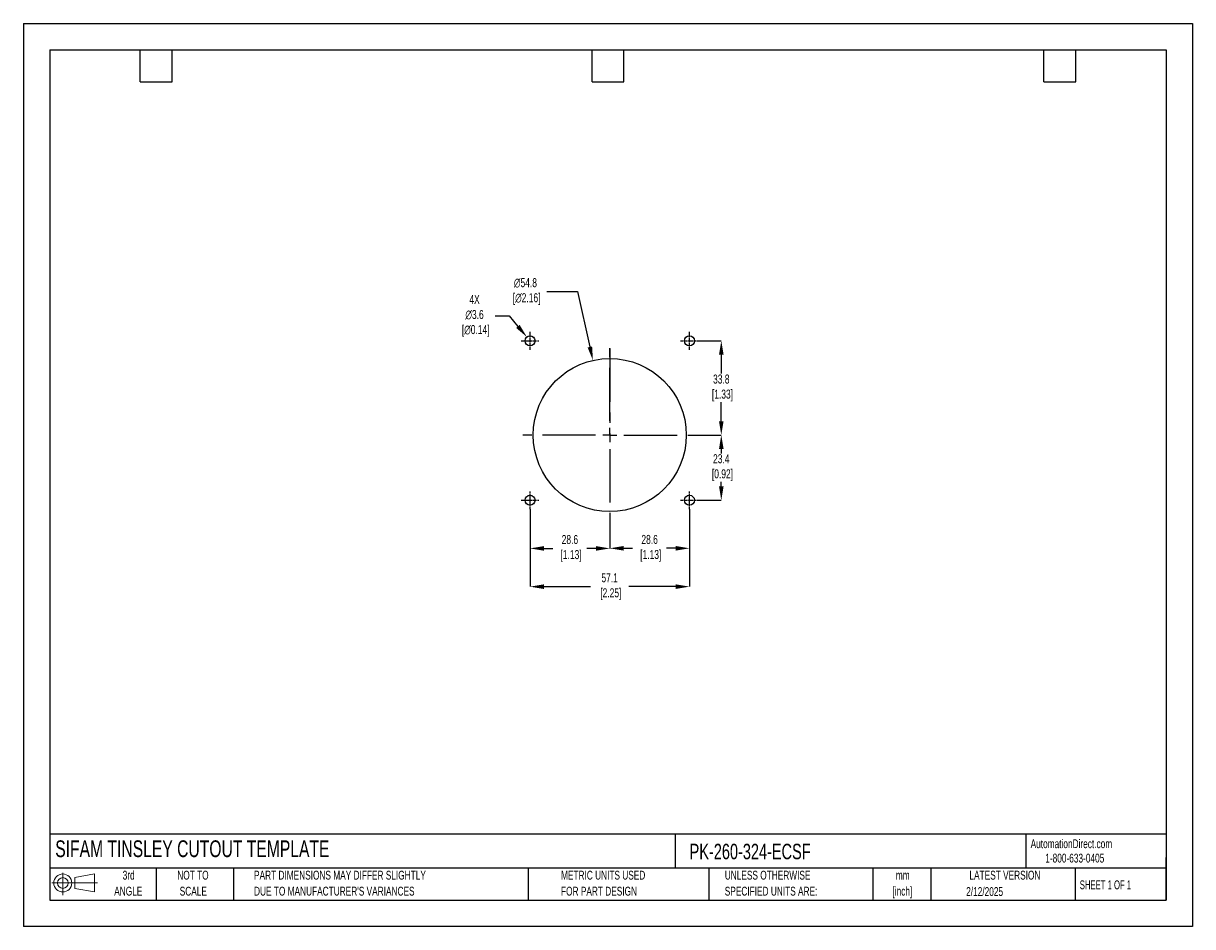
# Model space of a CAD drawing. Header units: millimetres. Extents: x 0 to 419, y 0 to 324.
import ezdxf

# ---------------------------------------------------------------- set-up
doc = ezdxf.new("R2010")
doc.units = ezdxf.units.MM
doc.header["$LTSCALE"] = 1.5
doc.header["$PDSIZE"] = -1
doc.linetypes.add('CENTERX2', pattern=[20.32, 12.7, -2.54, 2.54, -2.54])
for name, color, linetype in [('1', 7, 'Continuous'), ('CENTER', 40, 'CENTERX2'), ('SLD-DEFPOINTS', 7, 'Continuous')]:
    doc.layers.add(name, color=color, linetype=linetype)
doc.layers.add('DIMENSIONS', color=140, linetype='Continuous', lineweight=25)
doc.layers.add('TEXT', color=140, linetype='Continuous', lineweight=25)
doc.styles.add('SLDTEXTSTYLE0', font='TXT', dxfattribs={"width": 0.7})
doc.styles.add('SLDTEXTSTYLE1', font='TXT', dxfattribs={"width": 0.65})
doc.dimstyles.new('SLDDIMSTYLE0', dxfattribs={"dimtxt": 3.237012, "dimasz": 4.953, "dimexe": 0, "dimexo": 0.0625, "dimgap": 0.809253, "dimtad": 0, "dimtih": 1, "dimtoh": 1, "dimrnd": 1e-09, "dimzin": 12, "dimdsep": 46, "dimtxsty": 'SLDTEXTSTYLE0', "dimsah": 1, "dimcen": 0, "dimadec": 0, "dimazin": 3, "dimtfac": 1, "dimtofl": 0, "dimtmove": 0, "dimatfit": 3, "dimfxl": 0, "dimfrac": 2, "dimtolj": 1, "dimtzin": 12, "dimarcsym": 0})

# ---------------------------------------------------------------- blocks, each defined once
blk = doc.blocks.new('Block11')
at = {"color": 7, "linetype": 'Continuous', "lineweight": 18}
for p, q in [((0, 4.32), (16.31, 4.32)), ((3.88, 7.97), (3.88, 0)), ((8.22, 6.25), (15.26, 7.55)), ((8.22, 2.39), (8.22, 6.25)), ((15.26, 7.55), (15.26, 1.1)), ((8.22, 2.39), (15.26, 1.1))]:
    blk.add_line(p, q, dxfattribs=at)
for radius in [3.23, 1.93]:
    blk.add_circle((3.88, 4.32), radius, dxfattribs=at)
blk = doc.blocks.new('Block12')
at = {"layer": 'SLD-DEFPOINTS'}
blk.add_blockref('Block11', (0, 0), dxfattribs=at)
blk = doc.blocks.new('SW_NOTE_0_1')
at = {"layer": 'TEXT', "color": 0, "linetype": 'CENTERX2', "lineweight": 18, "char_height": 3.175, "attachment_point": 2, "style": 'SLDTEXTSTYLE0'}
for s, insert in [('mm', (4.27, 4.09)), ('[inch]', (4.14, -1.64))]:
    blk.add_mtext(s, dxfattribs=dict(at, insert=insert))
blk = doc.blocks.new('SW_NOTE_0_2')
at = {"layer": 'TEXT', "color": 0, "linetype": 'CENTERX2', "lineweight": 18, "char_height": 3.175, "attachment_point": 1, "style": 'SLDTEXTSTYLE0'}
for s, insert in [('UNLESS OTHERWISE', (0, 4.09)), ('SPECIFIED UNITS ARE:', (0, -1.64))]:
    blk.add_mtext(s, dxfattribs=dict(at, insert=insert))
blk = doc.blocks.new('SW_NOTE_0_3')
at = {"layer": 'TEXT', "color": 0, "linetype": 'CENTERX2', "lineweight": 18, "char_height": 3.175, "attachment_point": 1, "style": 'SLDTEXTSTYLE0'}
for s, insert in [('PART DIMENSIONS MAY DIFFER SLIGHTLY', (0, 4.09)), ("DUE TO MANUFACTURER'S VARIANCES", (0, -1.64))]:
    blk.add_mtext(s, dxfattribs=dict(at, insert=insert))
blk = doc.blocks.new('SW_NOTE_0_4')
at = {"layer": 'TEXT', "color": 0, "linetype": 'CENTERX2', "lineweight": 18, "char_height": 3.175, "attachment_point": 2, "style": 'SLDTEXTSTYLE0'}
for s, insert in [('NOT TO', (7.89, 4.09)), ('SCALE', (8.03, -1.64))]:
    blk.add_mtext(s, dxfattribs=dict(at, insert=insert))
blk = doc.blocks.new('SW_NOTE_0_5')
at = {"layer": 'TEXT', "color": 0, "linetype": 'CENTERX2', "lineweight": 18, "char_height": 3.175, "attachment_point": 2, "style": 'SLDTEXTSTYLE0'}
for s, insert in [('3rd', (3.47, 4.09)), ('ANGLE', (3.33, -1.64))]:
    blk.add_mtext(s, dxfattribs=dict(at, insert=insert))
blk = doc.blocks.new('SW_NOTE_0_6')
at = {"layer": 'TEXT', "color": 0, "linetype": 'CENTERX2', "lineweight": 18, "char_height": 3.175, "attachment_point": 1, "style": 'SLDTEXTSTYLE0'}
for s, insert in [('METRIC UNITS USED', (0, 4.09)), ('FOR PART DESIGN', (0, -1.64))]:
    blk.add_mtext(s, dxfattribs=dict(at, insert=insert))
blk = doc.blocks.new('SW_CENTERMARKSYMBOL_0')
at = {"layer": 'CENTER', "color": 0}
for p, q in [((0, 5.08), (0, 31.2)), ((-5.08, 0), (-31.2, 0)), ((0, 0), (-2.54, 0)), ((0, 0), (0, 2.54)), ((0, 0), (0, -2.54)), ((0, 0), (2.54, 0)), ((5.08, 0), (31.2, 0)), ((0, -5.08), (0, -31.2))]:
    blk.add_line(p, q, dxfattribs=at)
blk = doc.blocks.new('*D21')
at = {"layer": 'Defpoints', "color": 0}
for p in [(238.76, 149.69), (210.19, 145.06), (238.76, 135.64)]:
    blk.add_point(p, dxfattribs=at)
at = {"layer": 'DIMENSIONS', "color": 0, "lineweight": -2}
for p, q in [((238.76, 149.63), (238.76, 135.64)), ((210.19, 145), (210.19, 135.64)), ((215.14, 135.64), (218.38, 135.64)), ((233.81, 135.64), (230.57, 135.64))]:
    blk.add_line(p, q, dxfattribs=at)
at = {"layer": 'DIMENSIONS', "color": 0}
for points in [[(215.14, 136.47), (215.14, 134.82), (210.19, 135.64)], [(233.81, 136.47), (233.81, 134.82), (238.76, 135.64)]]:
    blk.add_solid(points, dxfattribs=at)
at = {"layer": 'DIMENSIONS', "color": 0, "insert": (224.47, 135.64), "char_height": 3.237, "attachment_point": 5, "style": 'SLDTEXTSTYLE0'}
blk.add_mtext('\\A1;28.6\\P [1.13]', dxfattribs=at)
blk = doc.blocks.new('*D22')
at = {"layer": 'Defpoints', "color": 0}
for p in [(181.61, 149.69), (238.76, 149.69), (238.76, 121.9)]:
    blk.add_point(p, dxfattribs=at)
at = {"layer": 'DIMENSIONS', "color": 0, "lineweight": -2}
for p, q in [((181.61, 149.63), (181.61, 121.9)), ((238.76, 149.63), (238.76, 121.9)), ((186.56, 121.9), (203.3, 121.9)), ((233.81, 121.9), (217, 121.9))]:
    blk.add_line(p, q, dxfattribs=at)
at = {"layer": 'DIMENSIONS', "color": 0}
for points in [[(186.56, 122.72), (186.56, 121.07), (181.61, 121.9)], [(233.81, 122.72), (233.81, 121.07), (238.76, 121.9)]]:
    blk.add_solid(points, dxfattribs=at)
at = {"layer": 'DIMENSIONS', "color": 0, "insert": (210.15, 121.9), "char_height": 3.237, "attachment_point": 5, "style": 'SLDTEXTSTYLE0'}
blk.add_mtext('\\A1;57.1\\P [2.25]', dxfattribs=at)
blk = doc.blocks.new('*D23')
at = {"layer": 'Defpoints', "color": 0}
for p in [(241.38, 176.25), (241.95, 152.88), (250.16, 152.88)]:
    blk.add_point(p, dxfattribs=at)
at = {"layer": 'DIMENSIONS', "color": 0, "lineweight": -2}
for p, q in [((241.44, 176.25), (250.16, 176.25)), ((250.16, 171.3), (250.16, 169.69)), ((250.16, 157.84), (250.16, 159.44)), ((242.01, 152.88), (250.16, 152.88))]:
    blk.add_line(p, q, dxfattribs=at)
at = {"layer": 'DIMENSIONS', "color": 0}
for points in [[(249.34, 171.3), (250.99, 171.3), (250.16, 176.25)], [(249.34, 157.84), (250.99, 157.84), (250.16, 152.88)]]:
    blk.add_solid(points, dxfattribs=at)
at = {"layer": 'DIMENSIONS', "color": 0, "insert": (250.16, 164.57), "char_height": 3.237, "attachment_point": 5, "style": 'SLDTEXTSTYLE0'}
blk.add_mtext('\\A1;23.4\\P [0.92]', dxfattribs=at)
blk = doc.blocks.new('*D24')
at = {"layer": 'Defpoints', "color": 0}
for p in [(241.95, 210.03), (241.38, 176.25), (250.16, 176.25)]:
    blk.add_point(p, dxfattribs=at)
at = {"layer": 'DIMENSIONS', "color": 0, "lineweight": -2}
for p, q in [((242.01, 210.03), (250.16, 210.03)), ((250.16, 205.08), (250.16, 198.27)), ((250.16, 181.21), (250.16, 188.02)), ((241.44, 176.25), (250.16, 176.25))]:
    blk.add_line(p, q, dxfattribs=at)
at = {"layer": 'DIMENSIONS', "color": 0}
for points in [[(249.34, 205.08), (250.99, 205.08), (250.16, 210.03)], [(249.34, 181.21), (250.99, 181.21), (250.16, 176.25)]]:
    blk.add_solid(points, dxfattribs=at)
at = {"layer": 'DIMENSIONS', "color": 0, "insert": (250.16, 193.14), "char_height": 3.237, "attachment_point": 5, "style": 'SLDTEXTSTYLE0'}
blk.add_mtext('\\A1;33.8\\P [1.33]', dxfattribs=at)
blk = doc.blocks.new('*D25')
at = {"layer": 'Defpoints', "color": 0}
for p in [(181.61, 149.69), (210.19, 145.06), (181.61, 135.61)]:
    blk.add_point(p, dxfattribs=at)
at = {"layer": 'DIMENSIONS', "color": 0, "lineweight": -2}
for p, q in [((181.61, 149.63), (181.61, 135.61)), ((210.19, 145), (210.19, 135.61)), ((186.56, 135.61), (189.8, 135.61)), ((205.23, 135.61), (201.99, 135.61))]:
    blk.add_line(p, q, dxfattribs=at)
at = {"layer": 'DIMENSIONS', "color": 0}
for points in [[(186.56, 136.43), (186.56, 134.78), (181.61, 135.61)], [(205.23, 136.43), (205.23, 134.78), (210.19, 135.61)]]:
    blk.add_solid(points, dxfattribs=at)
at = {"layer": 'DIMENSIONS', "color": 0, "insert": (195.9, 135.61), "char_height": 3.237, "attachment_point": 5, "style": 'SLDTEXTSTYLE0'}
blk.add_mtext('\\A1;28.6\\P [1.13]', dxfattribs=at)
blk = doc.blocks.new('*D26')
at = {"layer": 'Defpoints', "color": 0}
for p in [(204.15, 203.01), (216.22, 149.5)]:
    blk.add_point(p, dxfattribs=at)
at = {"layer": 'DIMENSIONS', "color": 0, "lineweight": -2}
for p, q in [((187.58, 227.7), (198.57, 227.7)), ((198.57, 227.7), (203.06, 207.84))]:
    blk.add_line(p, q, dxfattribs=at)
at = {"layer": 'DIMENSIONS', "color": 0}
blk.add_solid([(203.86, 208.02), (202.25, 207.66), (204.15, 203.01)], dxfattribs=at)
at = {"layer": 'DIMENSIONS', "color": 0, "insert": (179.97, 227.7), "char_height": 3.237, "attachment_point": 5, "style": 'SLDTEXTSTYLE0'}
blk.add_mtext('\\A1;∅54.8\\P [∅2.16]', dxfattribs=at)
blk = doc.blocks.new('*D27')
at = {"layer": 'Defpoints', "color": 0}
for p in [(180.47, 211.4), (182.76, 208.67)]:
    blk.add_point(p, dxfattribs=at)
at = {"layer": 'DIMENSIONS', "color": 0, "lineweight": -2}
for p, q in [((169.14, 218.98), (174.09, 218.98)), ((174.09, 218.98), (177.28, 215.19))]:
    blk.add_line(p, q, dxfattribs=at)
at = {"layer": 'DIMENSIONS', "color": 0}
blk.add_solid([(177.91, 215.72), (176.65, 214.66), (180.47, 211.4)], dxfattribs=at)
at = {"layer": 'DIMENSIONS', "color": 0, "insert": (161.72, 218.98), "char_height": 3.237, "attachment_point": 5, "style": 'SLDTEXTSTYLE0'}
blk.add_mtext('\\A1;4X\\P∅3.6\\P [∅0.14]', dxfattribs=at)

msp = doc.modelspace()

# ---------------------------------------------------------------- linework, layer by layer
at = {"color": 7, "linetype": 'Continuous'}
for p, q in [((0, 323.85), (0, 0)), ((0, 323.85), (419.1, 323.85)), ((419.1, 323.85), (419.1, 0)), ((419.1, 0), (0, 0))]:
    msp.add_line(p, q, dxfattribs=at)
at = {"layer": '1', "color": 1, "linetype": 'Continuous'}
for centre, radius in [((181.61, 210.03), 1.78), ((238.76, 210.03), 1.78), ((210.19, 176.25), 27.43), ((181.61, 152.88), 1.78), ((238.76, 152.88), 1.78)]:
    msp.add_circle(centre, radius, dxfattribs=at)
at = {"layer": 'CENTER', "ltscale": 0.05}
for p, q in [((178.42, 210.03), (184.8, 210.03)), ((181.61, 206.84), (181.61, 213.22)), ((235.57, 210.03), (241.95, 210.03)), ((238.76, 206.84), (238.76, 213.22)), ((181.61, 149.69), (181.61, 156.07)), ((238.76, 149.69), (238.76, 156.07)), ((178.42, 152.88), (184.8, 152.88)), ((235.57, 152.88), (241.95, 152.88))]:
    msp.add_line(p, q, dxfattribs=at)
at = {"layer": 'CENTER'}
msp.add_line((210.19, 207.25), (210.19, 176.25), dxfattribs=at)
at = {"layer": 'TEXT'}
for p, q in [((9.52, 314.32), (409.57, 314.32)), ((9.52, 314.32), (9.52, 9.52)), ((41.91, 302.89), (41.91, 314.32)), ((53.34, 302.89), (53.34, 314.32)), ((203.83, 302.89), (203.83, 314.32)), ((215.26, 302.89), (215.26, 314.32)), ((365.76, 302.89), (365.76, 314.32)), ((377.19, 302.89), (377.19, 314.32)), ((409.57, 314.32), (409.57, 9.52)), ((41.91, 302.89), (53.34, 302.89)), ((203.83, 302.89), (215.26, 302.89)), ((365.76, 302.89), (377.19, 302.89)), ((409.57, 33.19), (9.52, 33.19)), ((233.64, 33.19), (233.64, 20.95)), ((359.36, 33.19), (359.36, 20.95)), ((409.57, 9.52), (409.57, 24.77)), ((409.57, 20.95), (9.52, 20.95)), ((47.62, 20.95), (47.62, 9.52)), ((75.32, 20.95), (75.32, 9.52)), ((180.97, 20.95), (180.97, 9.52)), ((245.67, 20.95), (245.67, 9.52)), ((304.54, 20.95), (304.54, 9.52)), ((325.22, 20.95), (325.22, 9.52)), ((377.02, 20.95), (377.02, 9.52)), ((9.52, 9.52), (409.57, 9.52))]:
    msp.add_line(p, q, dxfattribs=at)

# ---------------------------------------------------------------- block references
at = {"layer": 'CENTER'}
msp.add_blockref('SW_CENTERMARKSYMBOL_0', (210.19, 176.25), dxfattribs=at)
at = {"layer": 'SLD-DEFPOINTS'}
msp.add_blockref('Block12', (10.26, 11.33), dxfattribs=at)
at = {"layer": 'TEXT', "linetype": 'CENTERX2', "lineweight": 18}
for name, p in [('SW_NOTE_0_5', (34.27, 15.95)), ('SW_NOTE_0_4', (52.89, 15.95)), ('SW_NOTE_0_3', (82.68, 15.95)), ('SW_NOTE_0_6', (192.72, 15.95)), ('SW_NOTE_0_2', (251.41, 15.95)), ('SW_NOTE_0_1', (310.93, 15.95))]:
    msp.add_blockref(name, p, dxfattribs=at)

# ---------------------------------------------------------------- texts
at = {"layer": 'TEXT', "linetype": 'CENTERX2', "lineweight": 25, "attachment_point": 1, "style": 'SLDTEXTSTYLE0'}
for s, insert, char_height in [('SIFAM TINSLEY CUTOUT TEMPLATE', (11.42, 30.93), 6), ('PK-260-324-ECSF', (238.81, 29.71), 5.5562)]:
    msp.add_mtext(s, dxfattribs=dict(at, insert=insert, char_height=char_height))
at = {"layer": 'TEXT', "linetype": 'CENTERX2', "lineweight": 18, "char_height": 3.175}
for s, insert, attachment_point, style in [('AutomationDirect.com', (361.04, 31.31), 1, 'SLDTEXTSTYLE0'), ('1-800-633-0405', (366.29, 26.16), 1, 'SLDTEXTSTYLE0'), ('LATEST VERSION', (351.83, 20.05), 2, 'SLDTEXTSTYLE0'), ('2/12/2025', (344.55, 14.16), 2, 'SLDTEXTSTYLE0'), ('SHEET 1 OF 1', (378.66, 16.58), 1, 'SLDTEXTSTYLE1')]:
    msp.add_mtext(s, dxfattribs=dict(at, insert=insert, attachment_point=attachment_point, style=style))

# ---------------------------------------------------------------- dimensions: what is measured, and where the dimension line sits
at = {"layer": 'DIMENSIONS'}
dim = msp.add_diameter_dim_2p(p1=(216.2223, 149.5016), p2=(204.1483, 203.0062), text='<>\\P[]', dimstyle='SLDDIMSTYLE0', override={"dimdec": 1}, dxfattribs=at)
dim.commit()
dim.dimension.update_dxf_attribs({"geometry": '*D26', "text_midpoint": (179.9726, 227.704), "dimtype": 163})
dim = msp.add_diameter_dim_2p(p1=(182.76, 208.67), p2=(180.47, 211.4), text='4X\\P<>\\P[]', dimstyle='SLDDIMSTYLE0', override={"dimdec": 1}, dxfattribs=at)
dim.commit()
dim.dimension.update_dxf_attribs({"geometry": '*D27', "text_midpoint": (161.72, 218.98)})
for base, p1, p2, picture, middle in [((250.16, 176.25), (241.95, 210.03), (241.38, 176.25), '*D24', (250.16, 193.14)), ((250.16, 152.88), (241.38, 176.25), (241.95, 152.88), '*D23', (250.16, 164.57))]:
    dim = msp.add_linear_dim(base=base, p1=p1, p2=p2, angle=90, text='<>\\P[]', dimstyle='SLDDIMSTYLE0', override={"dimdec": 1}, dxfattribs=at)
    dim.commit()
    dim.dimension.update_dxf_attribs({"geometry": picture, "text_midpoint": middle})
dim = msp.add_linear_dim(base=(238.76030829, 121.89690115), p1=(181.61030829, 149.69382472), p2=(238.76030829, 149.69382472), text='<>\\P[]', dimstyle='SLDDIMSTYLE0', override={"dimdec": 1}, dxfattribs=at)
dim.commit()
dim.dimension.update_dxf_attribs({"geometry": '*D22', "text_midpoint": (210.14810518, 121.89690115), "dimtype": 160})
for base, p2, picture, middle in [((181.61, 135.61), (181.61, 149.69), '*D25', (195.9, 135.61)), ((238.76, 135.64), (238.76, 149.69), '*D21', (224.47, 135.64))]:
    dim = msp.add_linear_dim(base=base, p1=(210.19, 145.06), p2=p2, text='<>\\P[]', dimstyle='SLDDIMSTYLE0', override={"dimdec": 1}, dxfattribs=at)
    dim.commit()
    dim.dimension.update_dxf_attribs({"geometry": picture, "text_midpoint": middle})

doc.saveas('drawing.dxf')
